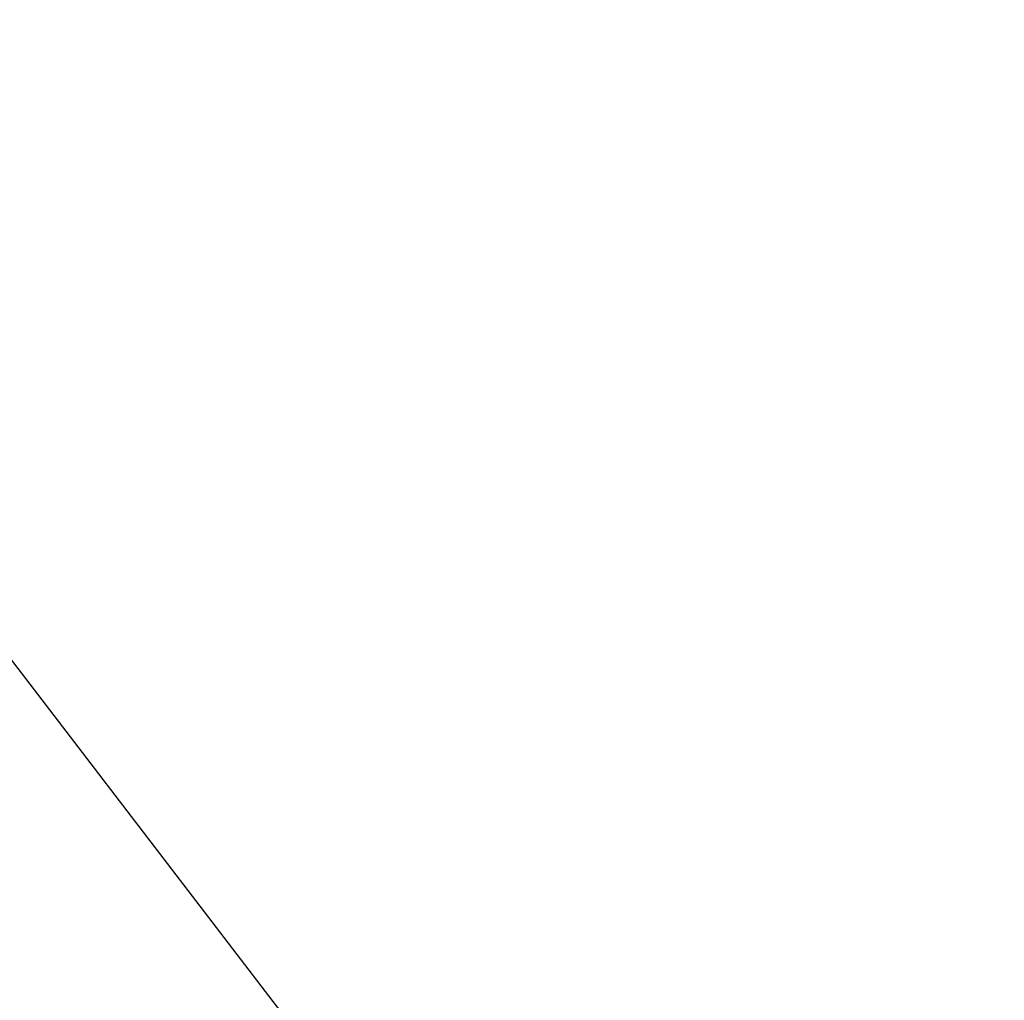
# Model space of a CAD drawing. Extents: x 0 to 457, y -4 to 453.
# Tile 137 of 256: x 129.7688 to 129.7858, y 126.9748 to 126.9917. Entities that reach past the tile are written whole.
import ezdxf

# ---------------------------------------------------------------- set-up
doc = ezdxf.new("R2010")
doc.units = 0
doc.layers.get('0').update_dxf_attribs({"color": 13, "linetype": 'CONTINUOUS'})

# ---------------------------------------------------------------- blocks, each defined once
blk = doc.blocks.new('GROUP_16')
mesh = blk.add_polyface()
corners = [(48.695822, 65.952335, 68.567031), (51.833982, 57.831807, 73.41822), (46.792033, 60.305098, 73.41822), (55.134513, 62.793882, 68.567031)]
mesh.append_faces([[corners[k] for k in face] for face in [(0, 1, 2), (1, 0, 3)]], dxfattribs={"vtx0": -1})
mesh = blk.add_polyface()
corners = [(41.526867, 65.252982, 8.817998), (47.191253, 61.48931, 6.761443), (41.36087, 62.636348, 6.761443), (48.028828, 63.973821, 8.817998)]
mesh.append_faces([[corners[k] for k in face] for face in [(0, 1, 2), (1, 0, 3)]], dxfattribs={"vtx0": -1})
mesh = blk.add_polyface()
corners = [(47.191253, 61.48931, 6.761443), (50.996281, 56.572394, 5), (46.308837, 58.871786, 5), (52.526095, 58.872342, 6.761443)]
mesh.append_faces([[corners[k] for k in face] for face in [(0, 1, 2), (1, 0, 3)]], dxfattribs={"vtx0": -1})
mesh = blk.add_polyface()
corners = [(41.28175, 61.389162, 73.41822), (44.619511, 53.860716, 77.023956), (40.851184, 54.602076, 77.023956), (46.792033, 60.305098, 73.41822)]
mesh.append_faces([[corners[k] for k in face] for face in [(0, 1, 2), (1, 0, 3)]], dxfattribs={"vtx0": -1})
blk = doc.blocks.new('GROUP_7')
blk.add_blockref('GROUP_16', (0, 0, 40))
blk = doc.blocks.new('GROUP_22')
for p, q in [((25.123919, 39.122727, 0.75), (29.898652, 37.144968, 0.75)), ((25.123919, 39.122727, 2.25), (29.898652, 37.144968, 2.25))]:
    blk.add_line(p, q)
blk = doc.blocks.new('GROUP_23')
at = {"xscale": 1.1, "yscale": 1.1, "zscale": 2.5}
blk.add_blockref('GROUP_22', (225.860683, 225.898394, 112.02115), dxfattribs=at)
blk = doc.blocks.new('COMPONENT_9')
at = {"xscale": 0.4000000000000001, "yscale": 0.4000000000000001, "zscale": 0.4000000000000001}
for name, p in [('GROUP_23', (1.364409, 1.012274, 8.22885)), ('GROUP_7', (84.478492, 84.054273, 46.93731))]:
    blk.add_blockref(name, p, dxfattribs=at)
blk = doc.blocks.new('GROUP_2')
at = {"rotation": 150}
blk.add_blockref('COMPONENT_9', (236.548999, 151.905576, 200), dxfattribs=at)

msp = doc.modelspace()

# ---------------------------------------------------------------- block references
msp.add_blockref('GROUP_2', (36.686424, 17.498938, -0.189035))

doc.saveas('drawing.dxf')
